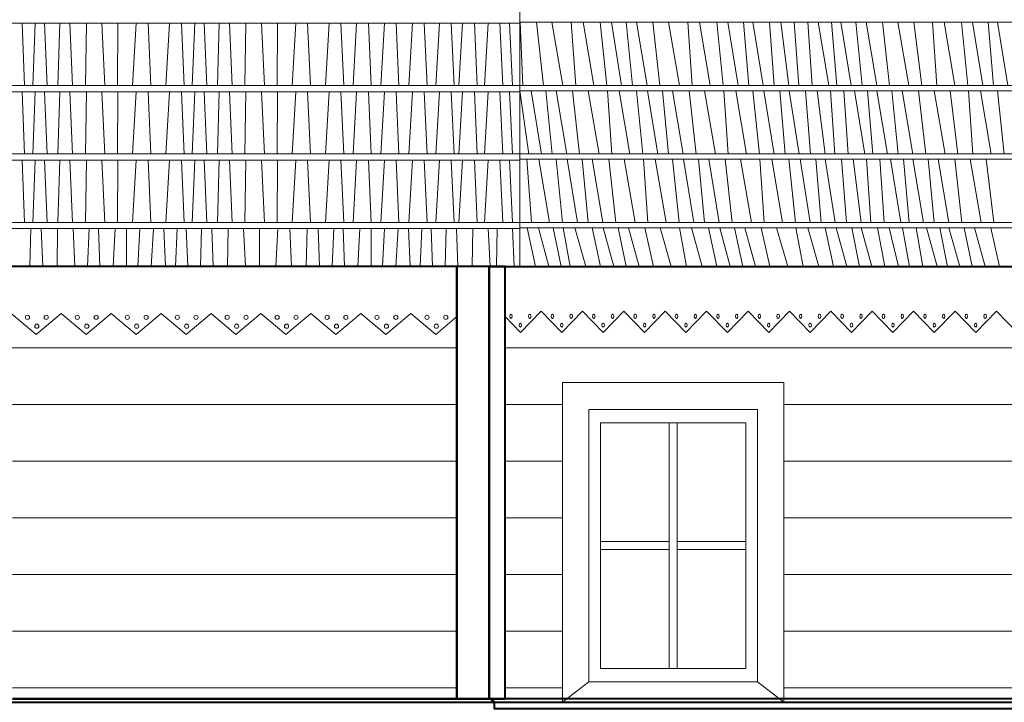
# Model space of a CAD drawing. Header units: centimetres. Extents: x 148485 to 162129, y -6573 to -2118.
# Tile 154 of 167: x 156914 to 157283, y -6051 to -5796. Entities that reach past the tile are written whole.
import ezdxf

# ---------------------------------------------------------------- set-up
doc = ezdxf.new("R2010")
doc.units = ezdxf.units.CM
doc.header["$LTSCALE"] = 0.1
for name, color, linetype, lineweight in [('ELEWACJE - dach podziały', 34, 'Continuous', 15), ('ELEWACJE - deskowanie', 251, 'Continuous', 13), ('ELEWACJE - gzymsy', 231, 'Continuous', 15), ('ELEWACJE - hacz dachówki', 251, 'Continuous', 9), ('ELEWACJE - stolarka', 200, 'Continuous', 15), ('ELEWACJE - ściany', 7, 'Continuous', 40)]:
    doc.layers.add(name, color=color, linetype=linetype, lineweight=lineweight)
pattern_1 = [(360, (-5499.31, -2e-11), (5e-15, 21.2132034), [])]

msp = doc.modelspace()

# ---------------------------------------------------------------- hatches: boundary and pattern name
at = {"layer": 'ELEWACJE - hacz dachówki'}
h = msp.add_hatch(dxfattribs=at)
h.set_pattern_fill('JIS_WOOD', color=256, scale=30, angle=315)
h.set_pattern_definition(pattern_1)
h.paths.add_polyline_path([(157077.939, -6049.86), (156911.535, -6049.86), (156911.535, -5931.56), (156812.535, -5931.56), (156812.535, -6049.86), (156542.657, -6049.86), (156542.657, -5931.56), (156443.657, -5931.56), (156443.657, -6049.86), (156164.035, -6049.86), (156164.035, -5904.801), (156173.37, -5912.73), (156182.705, -5904.826), (156192.041, -5912.756), (156201.375, -5904.851), (156210.711, -5912.781), (156220.046, -5904.877), (156229.381, -5912.806), (156238.716, -5904.902), (156248.051, -5912.832), (156257.386, -5904.927), (156266.722, -5912.857), (156276.056, -5904.953), (156285.392, -5912.882), (156294.727, -5904.978), (156304.062, -5912.908), (156313.397, -5905.003), (156322.732, -5912.933), (156332.067, -5905.029), (156341.403, -5912.958), (156350.737, -5905.054), (156360.073, -5912.984), (156369.408, -5905.079), (156378.743, -5913.009), (156388.078, -5905.105), (156397.413, -5913.034), (156406.748, -5905.13), (156416.083, -5913.06), (156425.418, -5905.155), (156434.754, -5913.085), (156444.088, -5905.18), (156453.424, -5913.11), (156462.759, -5905.206), (156472.094, -5913.136), (156481.429, -5905.231), (156490.764, -5913.161), (156500.099, -5905.256), (156509.435, -5913.186), (156518.769, -5905.282), (156528.105, -5913.211), (156537.44, -5905.307), (156546.775, -5913.237), (156556.11, -5905.332), (156565.445, -5913.262), (156574.78, -5905.358), (156584.115, -5913.287), (156593.45, -5905.383), (156602.786, -5913.313), (156612.12, -5905.408), (156621.456, -5913.338), (156630.791, -5905.434), (156640.126, -5913.363), (156649.461, -5905.459), (156658.796, -5913.389), (156668.131, -5905.484), (156677.467, -5913.414), (156686.801, -5905.51), (156696.137, -5913.439), (156705.472, -5905.535), (156714.807, -5913.465), (156724.142, -5905.56), (156733.477, -5913.49), (156742.812, -5905.586), (156752.148, -5913.515), (156761.482, -5905.611), (156770.818, -5913.541), (156780.153, -5905.636), (156789.488, -5913.566), (156798.853, -5905.636), (156808.188, -5913.566), (156817.553, -5905.636), (156826.888, -5913.566), (156836.253, -5905.636), (156845.588, -5913.566), (156854.953, -5905.636), (156864.288, -5913.566), (156873.653, -5905.636), (156882.989, -5913.566), (156892.353, -5905.636), (156901.689, -5913.566), (156911.053, -5905.636), (156920.389, -5913.566), (156929.754, -5905.636), (156939.089, -5913.566), (156948.454, -5905.636), (156957.789, -5913.566), (156967.154, -5905.636), (156976.489, -5913.566), (156985.854, -5905.636), (156995.189, -5913.566), (157004.554, -5905.636), (157013.889, -5913.566), (157023.254, -5905.636), (157032.59, -5913.566), (157041.954, -5905.636), (157051.29, -5913.566), (157060.654, -5905.636), (157069.99, -5913.566), (157077.939, -5906.835)])
h = msp.add_hatch(dxfattribs=at)
h.set_pattern_fill('JIS_WOOD', color=256, scale=30, angle=315)
h.set_pattern_definition(pattern_1)
h.paths.add_polyline_path([(157095.939, -5906.855), (157101.681, -5912.73), (157109.431, -5904.801), (157117.181, -5912.73), (157124.931, -5904.801), (157132.681, -5912.73), (157140.431, -5904.801), (157148.181, -5912.73), (157155.931, -5904.801), (157163.681, -5912.73), (157171.431, -5904.801), (157179.181, -5912.73), (157186.931, -5904.801), (157194.681, -5912.73), (157202.431, -5904.801), (157210.181, -5912.73), (157217.931, -5904.801), (157225.681, -5912.73), (157233.431, -5904.801), (157241.181, -5912.73), (157248.931, -5904.801), (157256.681, -5912.73), (157264.431, -5904.801), (157272.181, -5912.73), (157279.931, -5904.801), (157287.681, -5912.73), (157295.431, -5904.801), (157303.181, -5912.73), (157305.931, -5909.917), (157305.931, -6049.86), (157200.287, -6049.86), (157200.287, -5931.56), (157117.497, -5931.56), (157117.497, -6049.86), (157095.939, -6049.86)])

# ---------------------------------------------------------------- linework, layer by layer
at = {"layer": 'ELEWACJE - dach podziały'}
for points in [[(157101.535, -5461.379), (157101.535, -5888.06)], [(157101.535, -5820.319), (156122.218, -5820.319)], [(157303.657, -5820.319), (157101.535, -5820.319)], [(157101.535, -5845.929), (156109.991, -5845.929)], [(157317.152, -5845.929), (157101.535, -5845.929)], [(157101.535, -5871.583), (156098.867, -5871.583)], [(157330.674, -5871.583), (157101.535, -5871.583)], [(157335.918, -5888.06), (157101.535, -5888.06), (156092.735, -5888.06)]]:
    msp.add_lwpolyline(points, dxfattribs=at)
at = {"layer": 'ELEWACJE - deskowanie'}
for points in [[(157157.402, -5946.56), (157157.402, -6038.56), (157160.402, -6038.56), (157160.402, -5946.56), (157157.402, -5946.56)], [(157157.402, -5991.06), (157131.675, -5991.06), (157131.675, -5994.06), (157157.402, -5994.06), (157157.402, -5991.06)], [(157160.402, -5991.06), (157186.129, -5991.06), (157186.129, -5994.06), (157160.402, -5994.06), (157160.402, -5991.06)]]:
    msp.add_lwpolyline(points, dxfattribs=at)
at = {"layer": 'ELEWACJE - gzymsy'}
for points in [[(157077.939, -5888.06), (156164.035, -5888.06)], [(156911.053, -5905.636), (156920.389, -5913.566), (156929.754, -5905.636), (156939.089, -5913.566), (156948.454, -5905.636), (156957.789, -5913.566), (156967.154, -5905.636), (156976.489, -5913.566), (156985.854, -5905.636), (156995.189, -5913.566), (157004.554, -5905.636), (157013.889, -5913.566), (157023.254, -5905.636), (157032.59, -5913.566), (157041.954, -5905.636), (157051.29, -5913.566), (157060.654, -5905.636), (157069.99, -5913.566), (157077.939, -5906.835), (157077.939, -5906.835), (157077.939, -5888.06)], [(157305.931, -5888.06), (157095.939, -5888.06), (157095.939, -5888.06), (157095.939, -5888.06), (157095.939, -5906.855), (157095.939, -5906.855), (157101.681, -5912.73), (157109.431, -5904.801), (157117.181, -5912.73), (157124.931, -5904.801), (157132.681, -5912.73), (157140.431, -5904.801), (157148.181, -5912.73), (157155.931, -5904.801), (157163.681, -5912.73), (157171.431, -5904.801), (157179.181, -5912.73), (157186.931, -5904.801), (157194.681, -5912.73), (157202.431, -5904.801), (157210.181, -5912.73), (157217.931, -5904.801), (157225.681, -5912.73), (157233.431, -5904.801), (157241.181, -5912.73), (157248.931, -5904.801), (157256.681, -5912.73), (157264.431, -5904.801), (157272.181, -5912.73), (157279.931, -5904.801), (157287.681, -5912.73)]]:
    msp.add_lwpolyline(points, dxfattribs=at)
msp.add_lwpolyline([(157131.675, -6038.56), (157186.129, -6038.56), (157186.129, -5946.56), (157131.675, -5946.56)], close=True, dxfattribs=at)
for centre in [(156917.115, -5907.106), (156920.633, -5910.443), (156924.151, -5907.106), (156935.815, -5907.106), (156939.333, -5910.443), (156942.851, -5907.106), (156954.515, -5907.106), (156958.033, -5910.443), (156961.551, -5907.106), (156973.215, -5907.106), (156976.733, -5910.443), (156980.251, -5907.106), (156991.915, -5907.106), (156995.434, -5910.443), (156998.951, -5907.106), (157010.616, -5907.106), (157014.134, -5910.443), (157017.652, -5907.106), (157029.316, -5907.106), (157032.834, -5910.443), (157036.352, -5907.106), (157048.016, -5907.106), (157051.534, -5910.443), (157055.052, -5907.106), (157066.716, -5907.106), (157070.234, -5910.443), (157073.752, -5907.106)]:
    msp.add_circle(centre, 0.783, dxfattribs=at)
at = {"layer": 'ELEWACJE - gzymsy', "extrusion": (0, 0, -1)}
for centre in [(157098.163, -5906.702), (157105.199, -5906.701), (157113.663, -5906.702), (157120.699, -5906.701), (157129.163, -5906.702), (157136.199, -5906.701), (157144.663, -5906.702), (157151.699, -5906.701), (157160.163, -5906.702), (157167.199, -5906.701), (157175.663, -5906.702), (157182.699, -5906.701), (157191.163, -5906.702), (157198.199, -5906.701), (157206.663, -5906.702), (157213.699, -5906.701), (157222.163, -5906.702), (157229.199, -5906.701), (157237.663, -5906.702), (157244.699, -5906.701), (157253.163, -5906.702), (157260.199, -5906.701), (157268.663, -5906.702), (157275.699, -5906.701), (157101.681, -5910.039), (157117.181, -5910.039), (157132.681, -5910.039), (157148.181, -5910.039), (157163.681, -5910.039), (157179.181, -5910.039), (157194.681, -5910.039), (157210.181, -5910.039), (157225.681, -5910.039), (157241.181, -5910.039), (157256.681, -5910.039), (157272.181, -5910.039)]:
    msp.add_ellipse(centre, major_axis=(0, -0.783), ratio=0.5971921, dxfattribs=at)
at = {"layer": 'ELEWACJE - hacz dachówki'}
for p, q in [((156916.011, -5820.319), (156915.138, -5796.99)), ((156919.071, -5820.319), (156920.034, -5796.99)), ((156924.483, -5820.319), (156923.52, -5796.99)), ((156928.516, -5820.319), (156929.196, -5796.99)), ((156934.002, -5820.319), (156933.039, -5796.99)), ((156939.178, -5796.99), (156938.812, -5820.319)), ((156944.962, -5796.99), (156946.077, -5820.319)), ((156950.935, -5796.99), (156950.849, -5820.319)), ((156957.842, -5796.99), (156956.497, -5820.319)), ((156962.28, -5796.99), (156963.308, -5820.319)), ((156970.301, -5796.99), (156968.956, -5820.319)), ((156974.739, -5796.99), (156975.767, -5820.319)), ((156978.826, -5820.319), (156979.789, -5796.99)), ((156984.238, -5820.319), (156983.275, -5796.99)), ((156988.271, -5820.319), (156988.951, -5796.99)), ((156993.757, -5820.319), (156992.794, -5796.99)), ((156998.934, -5796.99), (156998.567, -5820.319)), ((157004.717, -5796.99), (157005.832, -5820.319)), ((157010.69, -5796.99), (157010.604, -5820.319)), ((157017.597, -5796.99), (157016.252, -5820.319)), ((157022.035, -5796.99), (157023.063, -5820.319)), ((157030.056, -5796.99), (157028.711, -5820.319)), ((157034.494, -5796.99), (157035.522, -5820.319)), ((157040.359, -5796.99), (157039.015, -5820.319)), ((157044.798, -5796.99), (157045.825, -5820.319)), ((157050.766, -5796.99), (157049.421, -5820.319)), ((157055.204, -5796.99), (157056.232, -5820.319)), ((157061.276, -5796.99), (157059.931, -5820.319)), ((157065.714, -5796.99), (157066.742, -5820.319)), ((157071.374, -5796.99), (157070.029, -5820.319)), ((157075.812, -5796.99), (157076.839, -5820.319)), ((157080.029, -5796.99), (157078.684, -5820.319)), ((157084.467, -5796.99), (157085.494, -5820.319)), ((157089.611, -5796.99), (157088.266, -5820.319)), ((157094.049, -5796.99), (157095.077, -5820.319)), ((157097.656, -5796.99), (157098.683, -5820.319)), ((157102.548, -5820.319), (157101.585, -5796.674)), ((157107.724, -5796.674), (157110.358, -5820.319)), ((157113.508, -5796.674), (157117.623, -5820.319)), ((157120.739, -5796.674), (157122.395, -5820.319)), ((157125.178, -5796.674), (157129.205, -5820.319)), ((157131.614, -5796.674), (157134.064, -5820.319)), ((157135.781, -5796.674), (157139.607, -5820.319)), ((157143.658, -5820.319), (157141.338, -5796.674)), ((157149.144, -5820.319), (157145.181, -5796.674)), ((157151.321, -5796.674), (157153.954, -5820.319)), ((157157.105, -5796.674), (157161.22, -5820.319)), ((157164.336, -5796.674), (157165.991, -5820.319)), ((157168.774, -5796.674), (157172.802, -5820.319)), ((157175.211, -5796.674), (157177.66, -5820.319)), ((157179.377, -5796.674), (157183.204, -5820.319)), ((157187.255, -5820.319), (157185.274, -5796.674)), ((157192.577, -5820.319), (157188.777, -5796.674)), ((157196.756, -5820.319), (157194.921, -5796.674)), ((157202.234, -5820.319), (157199.234, -5796.674)), ((157205.919, -5820.319), (157204.23, -5796.674)), ((157210.9, -5820.319), (157209.283, -5796.674)), ((157217.119, -5820.319), (157213.245, -5796.674)), ((157220.179, -5820.319), (157218.142, -5796.674)), ((157225.591, -5820.319), (157221.627, -5796.674)), ((157229.623, -5820.319), (157227.303, -5796.674)), ((157235.109, -5820.319), (157231.146, -5796.674)), ((157237.286, -5796.674), (157239.919, -5820.319)), ((157243.07, -5796.674), (157247.185, -5820.319)), ((157249.042, -5796.674), (157251.956, -5820.319)), ((157255.949, -5796.674), (157257.605, -5820.319)), ((157260.388, -5796.674), (157264.415, -5820.319)), ((157266.824, -5796.674), (157269.274, -5820.319)), ((157270.991, -5796.674), (157274.817, -5820.319)), ((157278.868, -5820.319), (157276.887, -5796.674)), ((157284.191, -5820.319), (157280.39, -5796.674)), ((156916.009, -5845.973), (156915.136, -5822.644)), ((156919.069, -5845.973), (156920.032, -5822.644)), ((156924.481, -5845.973), (156923.518, -5822.644)), ((156928.514, -5845.973), (156929.193, -5822.644)), ((156934, -5845.973), (156933.037, -5822.644)), ((156939.176, -5822.644), (156938.81, -5845.973)), ((156944.96, -5822.644), (156946.075, -5845.973)), ((156950.933, -5822.644), (156950.847, -5845.973)), ((156957.84, -5822.644), (156956.495, -5845.973)), ((156962.278, -5822.644), (156963.306, -5845.973)), ((156970.299, -5822.644), (156968.954, -5845.973)), ((156974.737, -5822.644), (156975.764, -5845.973)), ((156978.824, -5845.973), (156979.787, -5822.644)), ((156984.236, -5845.973), (156983.273, -5822.644)), ((156988.269, -5845.973), (156988.949, -5822.644)), ((156993.755, -5845.973), (156992.792, -5822.644)), ((156998.931, -5822.644), (156998.565, -5845.973)), ((157004.715, -5822.644), (157005.83, -5845.973)), ((157010.688, -5822.644), (157010.602, -5845.973)), ((157017.595, -5822.644), (157016.25, -5845.973)), ((157022.033, -5822.644), (157023.061, -5845.973)), ((157030.054, -5822.644), (157028.709, -5845.973)), ((157034.492, -5822.644), (157035.52, -5845.973)), ((157040.357, -5822.644), (157039.013, -5845.973)), ((157044.796, -5822.644), (157045.823, -5845.973)), ((157050.764, -5822.644), (157049.419, -5845.973)), ((157055.202, -5822.644), (157056.23, -5845.973)), ((157061.274, -5822.644), (157059.929, -5845.973)), ((157065.712, -5822.644), (157066.74, -5845.973)), ((157071.371, -5822.644), (157070.027, -5845.973)), ((157075.81, -5822.644), (157076.837, -5845.973)), ((157080.026, -5822.644), (157078.682, -5845.973)), ((157084.465, -5822.644), (157085.492, -5845.973)), ((157089.609, -5822.644), (157088.264, -5845.973)), ((157094.047, -5822.644), (157095.075, -5845.973)), ((157097.653, -5822.644), (157098.681, -5845.973)), ((157101.54, -5822.328), (157104.9, -5845.973)), ((157105.707, -5822.328), (157109.533, -5845.973)), ((157113.584, -5845.973), (157111.264, -5822.328)), ((157119.07, -5845.973), (157115.107, -5822.328)), ((157121.247, -5822.328), (157123.88, -5845.973)), ((157127.031, -5822.328), (157131.146, -5845.973)), ((157134.262, -5822.328), (157135.917, -5845.973)), ((157138.7, -5822.328), (157142.728, -5845.973)), ((157145.137, -5822.328), (157147.587, -5845.973)), ((157149.303, -5822.328), (157153.13, -5845.973)), ((157157.181, -5845.973), (157154.861, -5822.328)), ((157162.667, -5845.973), (157158.704, -5822.328)), ((157164.843, -5822.328), (157167.477, -5845.973)), ((157170.627, -5822.328), (157174.742, -5845.973)), ((157177.859, -5822.328), (157179.514, -5845.973)), ((157182.297, -5822.328), (157186.324, -5845.973)), ((157188.733, -5822.328), (157191.183, -5845.973)), ((157192.9, -5822.328), (157196.726, -5845.973)), ((157200.777, -5845.973), (157198.796, -5822.328)), ((157206.1, -5845.973), (157202.299, -5822.328)), ((157210.279, -5845.973), (157208.444, -5822.328)), ((157215.756, -5845.973), (157212.756, -5822.328)), ((157219.442, -5845.973), (157217.753, -5822.328)), ((157224.423, -5845.973), (157222.806, -5822.328)), ((157230.641, -5845.973), (157226.768, -5822.328)), ((157233.701, -5845.973), (157231.664, -5822.328)), ((157239.113, -5845.973), (157235.15, -5822.328)), ((157243.146, -5845.973), (157240.826, -5822.328)), ((157248.632, -5845.973), (157244.669, -5822.328)), ((157250.808, -5822.328), (157253.442, -5845.973)), ((157256.592, -5822.328), (157260.707, -5845.973)), ((157262.565, -5822.328), (157265.479, -5845.973)), ((157269.472, -5822.328), (157271.127, -5845.973)), ((157273.91, -5822.328), (157277.938, -5845.973)), ((157280.347, -5822.328), (157282.796, -5845.973)), ((156916.011, -5871.583), (156915.138, -5848.254)), ((156919.071, -5871.583), (156920.034, -5848.254)), ((156924.483, -5871.583), (156923.52, -5848.254)), ((156928.516, -5871.583), (156929.196, -5848.254)), ((156934.002, -5871.583), (156933.039, -5848.254)), ((156939.178, -5848.254), (156938.812, -5871.583)), ((156944.962, -5848.254), (156946.077, -5871.583)), ((156950.935, -5848.254), (156950.849, -5871.583)), ((156957.842, -5848.254), (156956.497, -5871.583)), ((156962.28, -5848.254), (156963.308, -5871.583)), ((156970.301, -5848.254), (156968.956, -5871.583)), ((156974.739, -5848.254), (156975.767, -5871.583)), ((156978.826, -5871.583), (156979.789, -5848.254)), ((156984.238, -5871.583), (156983.275, -5848.254)), ((156988.271, -5871.583), (156988.951, -5848.254)), ((156993.757, -5871.583), (156992.794, -5848.254)), ((156998.934, -5848.254), (156998.567, -5871.583)), ((157004.717, -5848.254), (157005.832, -5871.583)), ((157010.69, -5848.254), (157010.604, -5871.583)), ((157017.597, -5848.254), (157016.252, -5871.583)), ((157022.035, -5848.254), (157023.063, -5871.583)), ((157030.056, -5848.254), (157028.711, -5871.583)), ((157034.494, -5848.254), (157035.522, -5871.583)), ((157040.359, -5848.254), (157039.015, -5871.583)), ((157044.798, -5848.254), (157045.825, -5871.583)), ((157050.766, -5848.254), (157049.421, -5871.583)), ((157055.204, -5848.254), (157056.232, -5871.583)), ((157061.276, -5848.254), (157059.931, -5871.583)), ((157065.714, -5848.254), (157066.742, -5871.583)), ((157071.374, -5848.254), (157070.029, -5871.583)), ((157075.812, -5848.254), (157076.839, -5871.583)), ((157080.029, -5848.254), (157078.684, -5871.583)), ((157084.467, -5848.254), (157085.494, -5871.583)), ((157089.611, -5848.254), (157088.266, -5871.583)), ((157094.049, -5848.254), (157095.077, -5871.583)), ((157097.656, -5848.254), (157098.683, -5871.583)), ((157104.161, -5847.938), (157105.816, -5871.583)), ((157108.599, -5847.938), (157112.626, -5871.583)), ((157115.035, -5847.938), (157117.485, -5871.583)), ((157119.202, -5847.938), (157123.028, -5871.583)), ((157127.079, -5871.583), (157124.759, -5847.938)), ((157132.565, -5871.583), (157128.602, -5847.938)), ((157134.742, -5847.938), (157137.375, -5871.583)), ((157140.526, -5847.938), (157144.641, -5871.583)), ((157147.757, -5847.938), (157149.412, -5871.583)), ((157152.195, -5847.938), (157156.223, -5871.583)), ((157158.632, -5847.938), (157161.082, -5871.583)), ((157162.798, -5847.938), (157166.625, -5871.583)), ((157170.676, -5871.583), (157168.356, -5847.938)), ((157176.162, -5871.583), (157172.199, -5847.938)), ((157178.338, -5847.938), (157180.972, -5871.583)), ((157184.122, -5847.938), (157188.237, -5871.583)), ((157191.354, -5847.938), (157193.009, -5871.583)), ((157195.792, -5847.938), (157199.819, -5871.583)), ((157202.228, -5847.938), (157204.678, -5871.583)), ((157206.395, -5847.938), (157210.221, -5871.583)), ((157214.272, -5871.583), (157212.292, -5847.938)), ((157219.595, -5871.583), (157215.794, -5847.938)), ((157223.774, -5871.583), (157221.939, -5847.938)), ((157229.252, -5871.583), (157226.252, -5847.938)), ((157232.937, -5871.583), (157231.248, -5847.938)), ((157237.918, -5871.583), (157236.301, -5847.938)), ((157244.137, -5871.583), (157240.263, -5847.938)), ((157247.196, -5871.583), (157245.159, -5847.938)), ((157252.608, -5871.583), (157248.645, -5847.938)), ((157256.641, -5871.583), (157254.321, -5847.938)), ((157262.127, -5871.583), (157258.164, -5847.938)), ((157264.303, -5847.938), (157266.937, -5871.583)), ((157270.087, -5847.938), (157274.202, -5871.583)), ((157276.06, -5847.938), (157278.974, -5871.583)), ((156918.025, -5888.06), (156918.437, -5873.908)), ((156922.865, -5888.06), (156922.28, -5873.908)), ((156928.42, -5873.908), (156928.198, -5888.06)), ((156934.204, -5873.908), (156934.88, -5888.06)), ((156939.634, -5888.06), (156940.252, -5873.908)), ((156944.24, -5888.06), (156943.755, -5873.908)), ((156949.192, -5888.06), (156949.899, -5873.908)), ((156954.212, -5888.06), (156954.212, -5873.908)), ((156958.413, -5888.06), (156959.208, -5873.908)), ((156963.422, -5888.06), (156964.261, -5873.908)), ((156968.753, -5888.06), (156968.223, -5873.908)), ((156972.535, -5888.06), (156973.12, -5873.908)), ((156977.19, -5888.06), (156976.605, -5873.908)), ((156981.869, -5888.06), (156982.281, -5873.908)), ((156986.708, -5888.06), (156986.124, -5873.908)), ((156992.264, -5873.908), (156992.041, -5888.06)), ((156998.048, -5873.908), (156998.724, -5888.06)), ((157004.02, -5873.908), (157003.968, -5888.06)), ((157010.927, -5873.908), (157010.111, -5888.06)), ((157015.365, -5873.908), (157015.989, -5888.06)), ((157021.802, -5873.908), (157021.468, -5888.06)), ((157025.969, -5873.908), (157026.47, -5888.06)), ((157031.247, -5888.06), (157031.865, -5873.908)), ((157035.854, -5888.06), (157035.368, -5873.908)), ((157040.806, -5888.06), (157041.512, -5873.908)), ((157045.825, -5888.06), (157045.825, -5873.908)), ((157050.026, -5888.06), (157050.821, -5873.908)), ((157055.035, -5888.06), (157055.874, -5873.908)), ((157060.366, -5888.06), (157059.837, -5873.908)), ((157064.149, -5888.06), (157064.733, -5873.908)), ((157068.803, -5888.06), (157068.219, -5873.908)), ((157073.482, -5888.06), (157073.894, -5873.908)), ((157078.322, -5888.06), (157077.737, -5873.908)), ((157083.877, -5873.908), (157083.655, -5888.06)), ((157089.661, -5873.908), (157090.337, -5888.06)), ((157092.944, -5873.908), (157092.722, -5888.06)), ((157098.728, -5873.908), (157099.405, -5888.06)), ((157104.241, -5873.592), (157107.362, -5888.06)), ((157108.408, -5873.592), (157112.371, -5888.06)), ((157117.006, -5888.06), (157113.965, -5873.592)), ((157117.683, -5873.592), (157120.318, -5888.06)), ((157122.121, -5873.592), (157126.208, -5888.06)), ((157128.558, -5873.592), (157131.679, -5888.06)), ((157132.725, -5873.592), (157136.688, -5888.06)), ((157141.323, -5888.06), (157138.282, -5873.592)), ((157146.172, -5888.06), (157142.125, -5873.592)), ((157148.264, -5873.592), (157151.498, -5888.06)), ((157154.048, -5873.592), (157158.188, -5888.06)), ((157161.28, -5873.592), (157163.914, -5888.06)), ((157165.718, -5873.592), (157169.804, -5888.06)), ((157172.154, -5873.592), (157175.275, -5888.06)), ((157176.321, -5873.592), (157180.284, -5888.06)), ((157184.92, -5888.06), (157181.878, -5873.592)), ((157189.768, -5888.06), (157185.721, -5873.592)), ((157191.861, -5873.592), (157195.094, -5888.06)), ((157197.645, -5873.592), (157201.785, -5888.06)), ((157204.876, -5873.592), (157207.511, -5888.06)), ((157209.314, -5873.592), (157213.401, -5888.06)), ((157215.751, -5873.592), (157218.872, -5888.06)), ((157219.918, -5873.592), (157223.881, -5888.06)), ((157228.648, -5888.06), (157225.814, -5873.592)), ((157233.264, -5888.06), (157229.317, -5873.592)), ((157238.206, -5888.06), (157235.461, -5873.592)), ((157243.232, -5888.06), (157239.774, -5873.592)), ((157247.426, -5888.06), (157244.77, -5873.592)), ((157252.435, -5888.06), (157249.823, -5873.592)), ((157257.778, -5888.06), (157253.786, -5873.592)), ((157261.55, -5888.06), (157258.682, -5873.592)), ((157266.214, -5888.06), (157262.168, -5873.592)), ((157270.885, -5888.06), (157267.843, -5873.592)), ((157275.733, -5888.06), (157271.686, -5873.592)), ((157277.826, -5873.592), (157281.059, -5888.06))]:
    msp.add_line(p, q, dxfattribs=at)
for points in [[(157101.535, -5796.99), (156135.865, -5796.99)], [(157101.535, -5796.674), (157286.322, -5796.674)], [(157101.535, -5822.644), (156124.713, -5822.644)], [(157101.535, -5822.328), (157299.845, -5822.328)], [(157101.535, -5848.254), (156113.59, -5848.254)], [(157101.535, -5847.938), (157313.34, -5847.938)], [(157101.535, -5873.908), (156097.654, -5873.908)], [(157101.535, -5873.592), (157326.862, -5873.592)]]:
    msp.add_lwpolyline(points, dxfattribs=at)
at = {"layer": 'ELEWACJE - stolarka'}
for p, q in [((157117.497, -6051.218), (157127.334, -6043.56)), ((157200.287, -6051.218), (157190.45, -6043.56))]:
    msp.add_line(p, q, dxfattribs=at)
for points in [[(157117.497, -6051.218), (157200.287, -6051.218), (157200.287, -5931.56), (157117.497, -5931.56)], [(157127.344, -6043.56), (157190.46, -6043.56), (157190.45, -5941.56), (157127.334, -5941.56)]]:
    msp.add_lwpolyline(points, close=True, dxfattribs=at)
at = {"layer": 'ELEWACJE - ściany'}
for points in [[(156911.535, -6049.86), (157077.939, -6049.86), (157077.939, -5888.06), (156164.039, -5888.06), (156164.035, -6049.86), (156443.657, -6049.86)], [(156443.657, -6049.86), (156154.535, -6049.86), (156146.829, -6051.218), (157091.939, -6051.218), (157090.455, -6049.86), (156911.535, -6049.86)]]:
    msp.add_lwpolyline(points, dxfattribs=at)
for points in [[(157077.939, -6049.86), (157089.939, -6049.86), (157089.939, -5888.06), (157077.939, -5888.06)], [(157305.931, -6049.86), (157089.939, -6049.86), (157089.939, -5888.06), (157305.931, -5888.06)], [(157089.939, -6049.86), (157095.939, -6049.86), (157095.939, -5888.06), (157089.939, -5888.06)], [(157318.638, -6051.218), (157310.931, -6049.86), (157090.455, -6049.86), (157091.939, -6051.218)], [(157091.939, -6051.218), (157318.638, -6051.218), (157318.638, -6053.68), (157091.939, -6053.68)]]:
    msp.add_lwpolyline(points, close=True, dxfattribs=at)

doc.saveas('drawing.dxf')
